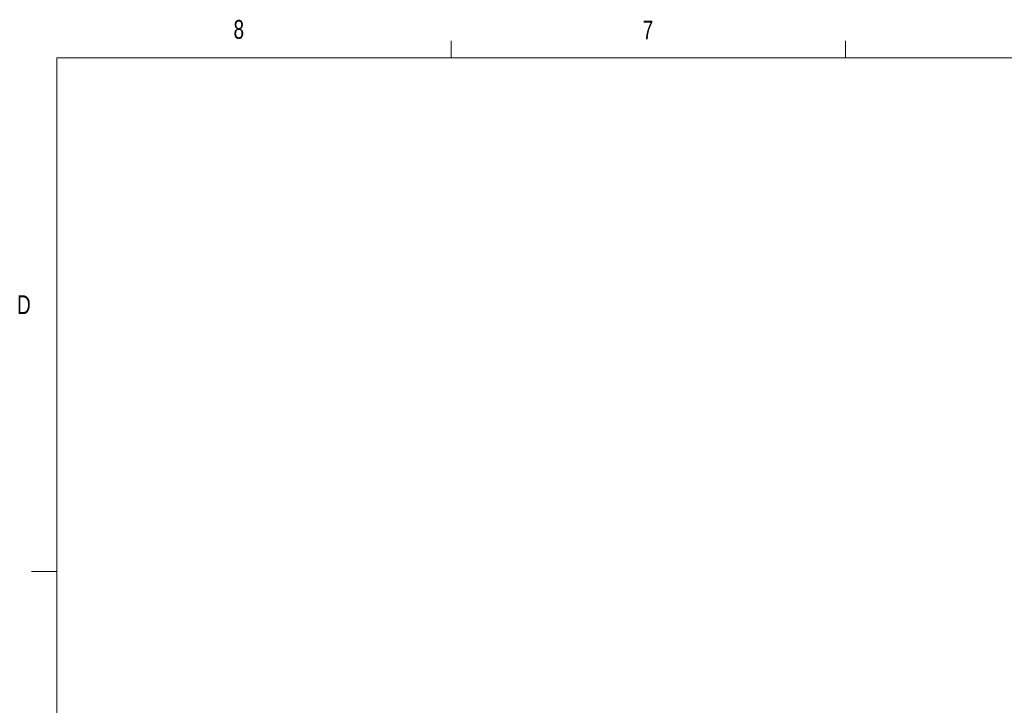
# Model space of a CAD drawing. Header units: millimetres. Extents: x 11 to 421, y 5 to 275.
# Tile 11 of 17: x 11 to 136, y 188 to 275. Entities that reach past the tile are written whole.
import ezdxf

# ---------------------------------------------------------------- set-up
doc = ezdxf.new("R2010")
doc.units = ezdxf.units.MM
doc.styles.add('SLDTEXTSTYLE0', font='TXT', dxfattribs={"width": 0.75})

msp = doc.modelspace()

# ---------------------------------------------------------------- linework, layer by layer
at = {"color": 7, "linetype": 'Continuous', "lineweight": 0}
for p, q in [((65.90669, 270.30866), (65.90669, 272.46256)), ((115.91294, 270.30866), (115.91294, 272.46256)), ((15.90679, 270.30866), (415.95679, 270.30866)), ((15.90679, 270.30866), (15.90679, 9.95866)), ((15.90679, 205.22116), (12.73179, 205.22116))]:
    msp.add_line(p, q, dxfattribs=at)

# ---------------------------------------------------------------- texts
at = {"color": 7, "linetype": 'Continuous', "lineweight": 0, "char_height": 2.38125, "attachment_point": 1, "style": 'SLDTEXTSTYLE0'}
for s, insert in [('8', (38.33086, 275.12006)), ('7', (90.19507, 275.0479)), ('D', (10.88671, 240.2217))]:
    msp.add_mtext(s, dxfattribs=dict(at, insert=insert))

doc.saveas('drawing.dxf')
